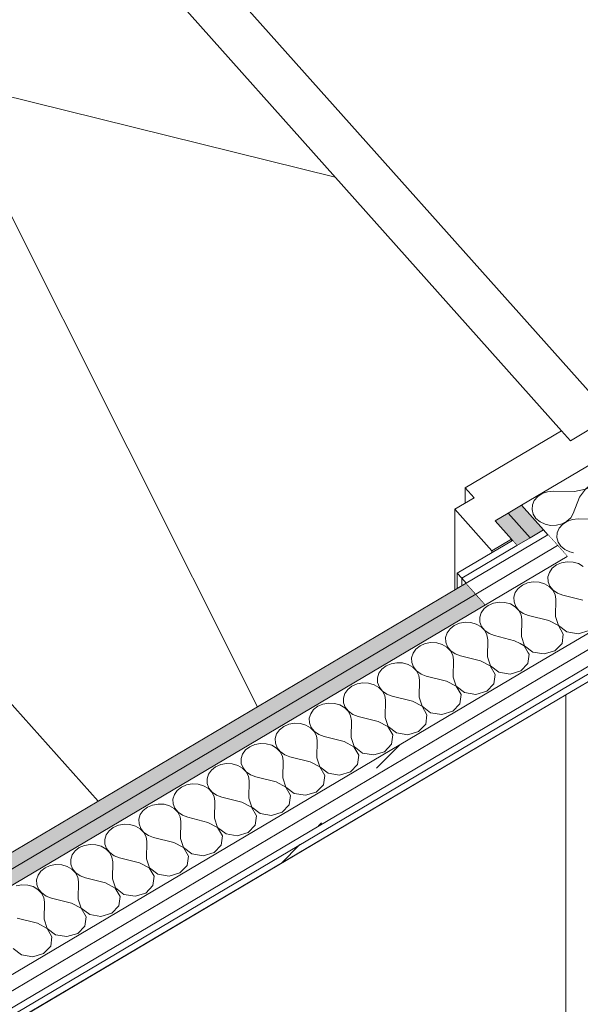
# Model space of a CAD drawing. Header units: millimetres. Extents: x -36631 to 27388, y -24993 to 6945.
# Tile 216 of 256: x 8709 to 9180, y -12332 to -11506. Entities that reach past the tile are written whole.
import ezdxf

# ---------------------------------------------------------------- set-up
doc = ezdxf.new("R2010")
doc.units = ezdxf.units.MM
doc.header["$MEASUREMENT"] = 0
doc.linetypes.add('Wipeout_Contour', pattern=[1000, 0, -1000])
doc.layers.add('Nuevo_08_E_Envans secs', color=7, linetype='Continuous')
doc.layers.add('Nuevo_Puertas Archicad', color=7, linetype='Continuous')
for name, color, linetype, lineweight in [('Nuevo_08_E_Envans secs_Pluma_Nº__1', 7, 'Continuous', 5), ('Nuevo_08_E_Envans secs_Pluma_Nº__47', 7, 'Continuous', 20), ('Nuevo_Puertas Archicad_Pluma_Nº__1', 7, 'Continuous', 5)]:
    doc.layers.add(name, color=color, linetype=linetype, lineweight=lineweight)
for name, color, linetype, lineweight, true_color in [('Nuevo_08_E_Envans secs_Pluma_Nº__102', 7, 'Continuous', 5, 0xcccccc), ('Nuevo_08_E_Envans secs_Pluma_Nº__171', 171, 'Continuous', 13, 0xaaaaff), ('Nuevo_08_E_Envans secs_Pluma_Nº__177', 7, 'Continuous', 15, 0xf7e046), ('Nuevo_08_E_Envans secs_Pluma_Nº__79', 7, 'Continuous', 5, 0xaaffd5), ('Nuevo_Puertas Archicad_Pluma_Nº__3', 7, 'Continuous', 5, 0xa4a4a4)]:
    doc.layers.add(name, color=color, linetype=linetype, lineweight=lineweight, true_color=true_color)
pattern_1 = [(45, (0, 0), (-183.8478, 183.8478), [195, -65]), (45, (7e-14, 183.85), (-183.8478, 183.8478), [195, -65])]

# ---------------------------------------------------------------- blocks, each defined once
blk = doc.blocks.new('*X151')
at = {"layer": 'Nuevo_08_E_Envans secs_Pluma_Nº__102', "color": 254, "linetype": 'Continuous', "lineweight": 5, "true_color": 0xcccccc}
for p, q in [((9189.51, -11878.73), (9189.19, -11878.53)), ((9192.83, -11886.12), (9189.51, -11878.73)), ((9190.89, -11893.82), (9192.83, -11886.12)), ((9184.26, -11899.55), (9190.89, -11893.82)), ((9193.08, -11896.28), (9184.34, -11899.64)), ((9202.69, -11897.16), (9193.08, -11896.28)), ((9210.29, -11902.02), (9202.69, -11897.16)), ((9143.5, -11905.54), (9143.73, -11905.48)), ((9143.73, -11905.48), (9147.82, -11903.31)), ((9147.9, -11903.4), (9144.09, -11905.89)), ((9147.82, -11903.31), (9148.72, -11902.46)), ((9152.39, -11901.85), (9147.9, -11903.4)), ((9157.24, -11901.37), (9152.39, -11901.85)), ((9174.92, -11901.59), (9157.24, -11901.37)), ((9174.92, -11901.59), (9184.26, -11899.55)), ((9184.34, -11899.64), (9179.08, -11906.24)), ((9213.62, -11909.41), (9210.29, -11902.02)), ((9139.64, -11912.87), (9139.33, -11916.84)), ((9141.27, -11909.13), (9139.64, -11912.87)), ((9144.09, -11905.89), (9141.27, -11909.13)), ((9179.08, -11906.24), (9173.87, -11920)), ((9211.68, -11917.12), (9213.62, -11909.41)), ((9139.33, -11916.84), (9140.36, -11920.72)), ((9140.36, -11920.72), (9142.65, -11924.22)), ((9171.8, -11923.6), (9173.87, -11920)), ((9205.05, -11922.85), (9211.68, -11917.12)), ((9213.87, -11919.58), (9205.13, -11922.94)), ((9223.48, -11920.46), (9213.87, -11919.58)), ((9226.21, -11922.21), (9223.48, -11920.46)), ((9142.65, -11924.22), (9146.04, -11927.08)), ((9146.04, -11927.08), (9150.25, -11929.08)), ((9150.25, -11929.08), (9154.98, -11930.07)), ((9154.98, -11930.07), (9159.86, -11929.96)), ((9159.86, -11929.96), (9164.52, -11928.78)), ((9164.88, -11929.18), (9162.05, -11932.42)), ((9164.52, -11928.78), (9168.6, -11926.6)), ((9168.68, -11926.7), (9164.88, -11929.18)), ((9168.6, -11926.6), (9171.8, -11923.6)), ((9173.18, -11925.15), (9168.68, -11926.7)), ((9178.02, -11924.66), (9173.18, -11925.15)), ((9195.71, -11924.88), (9178.02, -11924.66)), ((9195.71, -11924.88), (9205.05, -11922.85)), ((9199.86, -11929.54), (9195.83, -11940.2)), ((9205.13, -11922.94), (9199.86, -11929.54)), ((9160.42, -11936.17), (9160.11, -11940.13)), ((9162.05, -11932.42), (9160.42, -11936.17)), ((9160.11, -11940.13), (9161.14, -11944.01)), ((9161.14, -11944.01), (9163.44, -11947.52)), ((9163.44, -11947.52), (9166.82, -11950.38)), ((9166.82, -11950.38), (9171.04, -11952.38)), ((9171.04, -11952.38), (9174.16, -11953.03))]:
    blk.add_line(p, q, dxfattribs=at)
blk = doc.blocks.new('Elem Sección_147_1')
at = {"layer": 'Nuevo_08_E_Envans secs_Pluma_Nº__79', "linetype": 'Continuous', "lineweight": 5, "true_color": 0xaaffd5}
for points in [[(9119.44, -11919.77), (9137.82, -11940.37), (9148.98, -11933.76), (9130.6, -11913.17)], [(9108.28, -11926.37), (9122.92, -11942.78), (9126.67, -11946.97), (9137.82, -11940.37), (9119.44, -11919.77)]]:
    blk.add_hatch(color=121, dxfattribs=at).paths.add_polyline_path(points)
at = {"layer": 'Nuevo_08_E_Envans secs_Pluma_Nº__1', "color": 7, "linetype": 'Continuous', "lineweight": 5}
for p, q in [((9119.44, -11919.77), (9137.82, -11940.37)), ((9122, -11941.75), (9122.92, -11942.78)), ((9122.92, -11942.78), (9126.67, -11946.97))]:
    blk.add_line(p, q, dxfattribs=at)
at = {"layer": 'Nuevo_08_E_Envans secs_Pluma_Nº__1', "color": 7, "linetype": 'Continuous', "lineweight": 5, "flags": 128}
blk.add_lwpolyline([(9130.6, -11913.17), (9148.98, -11933.76), (9152.72, -11937.95), (9160.82, -11947.04), (9168.93, -11956.12)], dxfattribs=at)
at = {"layer": 'Nuevo_08_E_Envans secs', "lineweight": 0}
blk.add_blockref('*X151', (0, 0), dxfattribs=at)
blk = doc.blocks.new('Elem Sección_289_1')
at = {"layer": 'Nuevo_Puertas Archicad_Pluma_Nº__1', "color": 7, "linetype": 'Continuous', "lineweight": 5}
for p, q in [((8679.59, -11248.93), (9205.88, -11838.77)), ((9164.05, -11850.69), (9083.34, -11898.42)), ((9083.34, -11898.42), (9083.34, -11911.23)), ((9083.34, -11898.42), (9090.82, -11906.8)), ((9090.82, -11906.8), (9074.5, -11916.45)), ((9074.5, -11916.45), (9074.5, -11984.27)), ((9074.5, -11916.45), (9105.68, -11951.39)), ((9108.28, -11926.37), (9122, -11941.75)), ((9122, -11941.75), (9105.68, -11951.39)), ((9122, -11943.33), (9122, -11941.75)), ((9105.68, -11952.99), (9105.68, -11951.39)), ((8775.17, -12161.54), (8652.73, -12024.31))]:
    blk.add_line(p, q, dxfattribs=at)
at = {"layer": 'Nuevo_Puertas Archicad_Pluma_Nº__1', "color": 7, "linetype": 'Continuous', "lineweight": 5, "flags": 128}
for points in [[(8645.24, -11269.24), (8652.73, -11277.63), (9164.05, -11850.69), (9171.53, -11859.08)], [(9222.2, -11829.12), (9205.88, -11838.77), (9171.53, -11859.08)], [(9223.34, -11858.34), (9218.19, -11861.38), (9213.04, -11864.43), (9201.87, -11871.03), (9190.71, -11877.63), (9130.6, -11913.17), (9119.44, -11919.77), (9108.28, -11926.37)]]:
    blk.add_lwpolyline(points, dxfattribs=at)
at = {"layer": 'Nuevo_Puertas Archicad_Pluma_Nº__3', "color": 253, "linetype": 'Continuous', "lineweight": 5, "true_color": 0xa4a4a4}
for p, q in [((8974.13, -11637.98), (8652.64, -11558.35)), ((8908.9, -12082.34), (8652.64, -11571.42))]:
    blk.add_line(p, q, dxfattribs=at)
blk = doc.blocks.new('*X402')
at = {"layer": 'Nuevo_08_E_Envans secs_Pluma_Nº__102', "color": 254, "linetype": 'Continuous', "lineweight": 5, "true_color": 0xcccccc}
for p, q in [((9096.69, -12003.35), (9095.48, -12007.19)), ((9099.14, -11999.91), (9096.69, -12003.35)), ((9101.54, -11998.03), (9099.14, -11999.91)), ((9078.35, -12012.22), (9074.05, -12014.1)), ((9083.12, -12011.38), (9078.35, -12012.22)), ((9087.99, -12011.63), (9083.12, -12011.38)), ((9092.59, -12012.95), (9087.99, -12011.63)), ((9096.57, -12015.25), (9092.59, -12012.95)), ((9095.48, -12007.19), (9095.61, -12011.17)), ((9095.61, -12011.17), (9097.07, -12014.96)), ((9068.08, -12020.29), (9066.87, -12024.14)), ((9070.53, -12016.85), (9068.08, -12020.29)), ((9074.05, -12014.1), (9070.53, -12016.85)), ((9099.63, -12018.35), (9096.57, -12015.25)), ((9097.07, -12014.96), (9099.75, -12018.28)), ((9101.53, -12022), (9099.63, -12018.35)), ((9099.75, -12018.28), (9103.43, -12020.88)), ((9103.43, -12020.88), (9107.86, -12022.56)), ((9049.74, -12029.17), (9045.44, -12031.04)), ((9054.51, -12028.32), (9049.74, -12029.17)), ((9059.38, -12028.57), (9054.51, -12028.32)), ((9063.98, -12029.9), (9059.38, -12028.57)), ((9066.87, -12024.14), (9067, -12028.11)), ((9067, -12028.11), (9068.46, -12031.9)), ((9102.13, -12025.95), (9101.53, -12022)), ((9101.88, -12040.34), (9102.13, -12025.95)), ((9124.76, -12026.79), (9107.86, -12022.56)), ((9129.45, -12029.26), (9124.76, -12026.79)), ((9039.47, -12037.23), (9038.27, -12041.08)), ((9041.93, -12033.79), (9039.47, -12037.23)), ((9045.44, -12031.04), (9041.93, -12033.79)), ((9067.96, -12032.19), (9063.98, -12029.9)), ((9071.02, -12035.29), (9067.96, -12032.19)), ((9068.46, -12031.9), (9071.14, -12035.22)), ((9072.93, -12038.94), (9071.02, -12035.29)), ((9071.14, -12035.22), (9074.83, -12037.82)), ((9074.83, -12037.82), (9079.25, -12039.5)), ((9137.01, -12038.18), (9136.24, -12036.87)), ((9021.14, -12046.11), (9016.83, -12047.98)), ((9025.91, -12045.26), (9021.14, -12046.11)), ((9030.78, -12045.51), (9025.91, -12045.26)), ((9035.38, -12046.84), (9030.78, -12045.51)), ((9038.27, -12041.08), (9038.4, -12045.05)), ((9038.4, -12045.05), (9039.86, -12048.84)), ((9073.53, -12042.89), (9072.93, -12038.94)), ((9073.27, -12057.28), (9073.53, -12042.89)), ((9096.15, -12043.73), (9079.25, -12039.5)), ((9104.26, -12048.01), (9096.15, -12043.73)), ((9101.88, -12040.34), (9104.38, -12047.94)), ((9129.96, -12052.19), (9135.93, -12046)), ((9135.93, -12046), (9137.01, -12038.18)), ((9010.87, -12054.17), (9009.66, -12058.02)), ((9013.32, -12050.74), (9010.87, -12054.17)), ((9016.83, -12047.98), (9013.32, -12050.74)), ((9039.36, -12049.13), (9035.38, -12046.84)), ((9042.42, -12052.23), (9039.36, -12049.13)), ((9039.86, -12048.84), (9042.53, -12052.16)), ((9044.32, -12055.89), (9042.42, -12052.23)), ((9042.53, -12052.16), (9046.22, -12054.76)), ((9108.4, -12055.12), (9104.26, -12048.01)), ((9104.38, -12047.94), (9111.42, -12053.33)), ((9111.42, -12053.33), (9120.89, -12054.9)), ((9120.89, -12054.9), (9129.96, -12052.19)), ((8997.3, -12062.2), (8992.53, -12063.05)), ((9002.17, -12062.45), (8997.3, -12062.2)), ((9006.77, -12063.78), (9002.17, -12062.45)), ((9009.66, -12058.02), (9009.79, -12061.99)), ((9009.79, -12061.99), (9011.25, -12065.78)), ((9044.92, -12059.83), (9044.32, -12055.89)), ((9044.66, -12074.22), (9044.92, -12059.83)), ((9046.22, -12054.76), (9050.64, -12056.44)), ((9067.55, -12060.67), (9050.64, -12056.44)), ((9075.66, -12064.95), (9067.55, -12060.67)), ((9073.27, -12057.28), (9075.77, -12064.88)), ((9107.32, -12062.94), (9108.4, -12055.12)), ((8984.71, -12067.68), (8982.26, -12071.11)), ((8988.22, -12064.92), (8984.71, -12067.68)), ((8992.53, -12063.05), (8988.22, -12064.92)), ((9010.75, -12066.07), (9006.77, -12063.78)), ((9013.81, -12069.17), (9010.75, -12066.07)), ((9011.25, -12065.78), (9013.92, -12069.1)), ((9015.71, -12072.83), (9013.81, -12069.17)), ((9013.92, -12069.1), (9017.61, -12071.7)), ((9079.79, -12072.06), (9075.66, -12064.95)), ((9075.77, -12064.88), (9082.81, -12070.27)), ((9082.81, -12070.27), (9092.28, -12071.85)), ((9092.28, -12071.85), (9101.36, -12069.13)), ((9101.36, -12069.13), (9107.32, -12062.94)), ((8968.69, -12079.15), (8963.92, -12079.99)), ((8973.56, -12079.4), (8968.69, -12079.15)), ((8982.26, -12071.11), (8981.05, -12074.96)), ((8981.05, -12074.96), (8981.18, -12078.93)), ((8981.18, -12078.93), (8982.64, -12082.72)), ((9016.31, -12076.77), (9015.71, -12072.83)), ((9016.05, -12091.16), (9016.31, -12076.77)), ((9017.61, -12071.7), (9022.03, -12073.38)), ((9038.94, -12077.61), (9022.03, -12073.38)), ((9047.05, -12081.89), (9038.94, -12077.61)), ((9044.66, -12074.22), (9047.17, -12081.82)), ((9078.72, -12079.88), (9079.79, -12072.06)), ((8956.1, -12084.62), (8953.65, -12088.05)), ((8959.62, -12081.86), (8956.1, -12084.62)), ((8963.92, -12079.99), (8959.62, -12081.86)), ((8978.16, -12080.72), (8973.56, -12079.4)), ((8982.14, -12083.02), (8978.16, -12080.72)), ((8985.2, -12086.11), (8982.14, -12083.02)), ((8982.64, -12082.72), (8985.32, -12086.04)), ((8987.1, -12089.77), (8985.2, -12086.11)), ((8985.32, -12086.04), (8989.01, -12088.64)), ((9051.18, -12089), (9047.05, -12081.89)), ((9047.17, -12081.82), (9054.2, -12087.21)), ((9054.2, -12087.21), (9063.68, -12088.79)), ((9063.68, -12088.79), (9072.75, -12086.07)), ((9072.75, -12086.07), (9078.72, -12079.88)), ((8953.65, -12088.05), (8952.44, -12091.9)), ((8952.44, -12091.9), (8952.57, -12095.87)), ((8987.71, -12093.71), (8987.1, -12089.77)), ((8987.45, -12108.11), (8987.71, -12093.71)), ((8989.01, -12088.64), (8993.43, -12090.32)), ((9010.33, -12094.55), (8993.43, -12090.32)), ((9018.44, -12098.83), (9010.33, -12094.55)), ((9016.05, -12091.16), (9018.56, -12098.76)), ((9050.11, -12096.82), (9051.18, -12089)), ((8927.5, -12101.56), (8925.04, -12104.99)), ((8931.01, -12098.8), (8927.5, -12101.56)), ((8935.31, -12096.93), (8931.01, -12098.8)), ((8940.08, -12096.09), (8935.31, -12096.93)), ((8944.95, -12096.34), (8940.08, -12096.09)), ((8949.55, -12097.66), (8944.95, -12096.34)), ((8953.54, -12099.96), (8949.55, -12097.66)), ((8952.57, -12095.87), (8954.03, -12099.66)), ((8956.59, -12103.05), (8953.54, -12099.96)), ((8954.03, -12099.66), (8956.71, -12102.98)), ((8958.5, -12106.71), (8956.59, -12103.05)), ((8956.71, -12102.98), (8960.4, -12105.58)), ((9022.58, -12105.94), (9018.44, -12098.83)), ((9018.56, -12098.76), (9025.6, -12104.16)), ((9035.07, -12105.73), (9044.14, -12103.01)), ((9044.14, -12103.01), (9050.11, -12096.82)), ((8925.04, -12104.99), (8923.84, -12108.84)), ((8923.84, -12108.84), (8923.97, -12112.81)), ((8959.1, -12110.65), (8958.5, -12106.71)), ((8958.84, -12125.05), (8959.1, -12110.65)), ((8960.4, -12105.58), (8964.82, -12107.26)), ((8981.72, -12111.49), (8964.82, -12107.26)), ((8989.84, -12115.77), (8981.72, -12111.49)), ((8987.45, -12108.11), (8989.95, -12115.71)), ((9021.5, -12113.76), (9022.58, -12105.94)), ((9025.6, -12104.16), (9035.07, -12105.73)), ((8898.89, -12118.5), (8896.44, -12121.94)), ((8902.4, -12115.74), (8898.89, -12118.5)), ((8906.71, -12113.87), (8902.4, -12115.74)), ((8911.48, -12113.03), (8906.71, -12113.87)), ((8916.35, -12113.28), (8911.48, -12113.03)), ((8920.95, -12114.6), (8916.35, -12113.28)), ((8924.93, -12116.9), (8920.95, -12114.6)), ((8923.97, -12112.81), (8925.43, -12116.6)), ((8927.99, -12119.99), (8924.93, -12116.9)), ((8925.43, -12116.6), (8928.1, -12119.93)), ((8929.89, -12123.65), (8927.99, -12119.99)), ((8928.1, -12119.93), (8931.79, -12122.52)), ((8993.97, -12122.89), (8989.84, -12115.77)), ((8989.95, -12115.71), (8996.99, -12121.1)), ((9006.46, -12122.67), (9015.53, -12119.96)), ((9015.53, -12119.96), (9021.5, -12113.76)), ((8896.44, -12121.94), (8895.23, -12125.78)), ((8895.23, -12125.78), (8895.36, -12129.76)), ((8930.49, -12127.59), (8929.89, -12123.65)), ((8930.23, -12141.99), (8930.49, -12127.59)), ((8931.79, -12122.52), (8936.21, -12124.2)), ((8953.12, -12128.44), (8936.21, -12124.2)), ((8961.23, -12132.72), (8953.12, -12128.44)), ((8958.84, -12125.05), (8961.34, -12132.65)), ((8992.89, -12130.71), (8993.97, -12122.89)), ((8996.99, -12121.1), (9006.46, -12122.67)), ((8870.28, -12135.44), (8867.83, -12138.88)), ((8873.8, -12132.68), (8870.28, -12135.44)), ((8878.1, -12130.81), (8873.8, -12132.68)), ((8882.87, -12129.97), (8878.1, -12130.81)), ((8887.74, -12130.22), (8882.87, -12129.97)), ((8892.34, -12131.54), (8887.74, -12130.22)), ((8896.32, -12133.84), (8892.34, -12131.54)), ((8895.36, -12129.76), (8896.82, -12133.55)), ((8899.38, -12136.94), (8896.32, -12133.84)), ((8896.82, -12133.55), (8899.49, -12136.87)), ((8901.28, -12140.59), (8899.38, -12136.94)), ((8899.49, -12136.87), (8903.18, -12139.47)), ((8965.36, -12139.83), (8961.23, -12132.72)), ((8961.34, -12132.65), (8968.38, -12138.04)), ((8977.85, -12139.61), (8986.93, -12136.9)), ((8986.93, -12136.9), (8992.89, -12130.71)), ((8867.83, -12138.88), (8866.62, -12142.73)), ((8866.62, -12142.73), (8866.75, -12146.7)), ((8901.88, -12144.53), (8901.28, -12140.59)), ((8901.62, -12158.93), (8901.88, -12144.53)), ((8903.18, -12139.47), (8907.61, -12141.15)), ((8924.51, -12145.38), (8907.61, -12141.15)), ((8932.62, -12149.66), (8924.51, -12145.38)), ((8930.23, -12141.99), (8932.74, -12149.59)), ((8964.29, -12147.65), (8965.36, -12139.83)), ((8968.38, -12138.04), (8977.85, -12139.61)), ((8841.68, -12152.38), (8839.22, -12155.82)), ((8845.19, -12149.63), (8841.68, -12152.38)), ((8849.49, -12147.75), (8845.19, -12149.63)), ((8854.26, -12146.91), (8849.49, -12147.75)), ((8859.13, -12147.16), (8854.26, -12146.91)), ((8863.73, -12148.48), (8859.13, -12147.16)), ((8867.71, -12150.78), (8863.73, -12148.48)), ((8866.75, -12146.7), (8868.21, -12150.49)), ((8870.77, -12153.88), (8867.71, -12150.78)), ((8868.21, -12150.49), (8870.89, -12153.81)), ((8936.76, -12156.77), (8932.62, -12149.66)), ((8932.74, -12149.59), (8939.78, -12154.98)), ((8958.32, -12153.84), (8964.29, -12147.65)), ((8839.22, -12155.82), (8838.01, -12159.67)), ((8838.01, -12159.67), (8838.15, -12163.64)), ((8872.67, -12157.53), (8870.77, -12153.88)), ((8870.89, -12153.81), (8874.58, -12156.41)), ((8873.28, -12161.48), (8872.67, -12157.53)), ((8873.02, -12175.87), (8873.28, -12161.48)), ((8874.58, -12156.41), (8879, -12158.09)), ((8895.9, -12162.32), (8879, -12158.09)), ((8901.62, -12158.93), (8904.13, -12166.53)), ((8935.68, -12164.59), (8936.76, -12156.77)), ((8939.78, -12154.98), (8949.25, -12156.55)), ((8949.25, -12156.55), (8958.32, -12153.84)), ((8813.07, -12169.33), (8810.61, -12172.76)), ((8816.58, -12166.57), (8813.07, -12169.33)), ((8820.89, -12164.7), (8816.58, -12166.57)), ((8825.65, -12163.85), (8820.89, -12164.7)), ((8830.52, -12164.1), (8825.65, -12163.85)), ((8835.13, -12165.43), (8830.52, -12164.1)), ((8839.11, -12167.72), (8835.13, -12165.43)), ((8838.15, -12163.64), (8839.6, -12167.43)), ((8842.16, -12170.82), (8839.11, -12167.72)), ((8839.6, -12167.43), (8842.28, -12170.75)), ((8904.01, -12166.6), (8895.9, -12162.32)), ((8908.15, -12173.71), (8904.01, -12166.6)), ((8904.13, -12166.53), (8911.17, -12171.92)), ((8929.71, -12170.78), (8935.68, -12164.59)), ((8810.61, -12172.76), (8809.41, -12176.61)), ((8809.41, -12176.61), (8809.54, -12180.58)), ((8844.07, -12174.48), (8842.16, -12170.82)), ((8842.28, -12170.75), (8845.97, -12173.35)), ((8844.67, -12178.42), (8844.07, -12174.48)), ((8844.41, -12192.81), (8844.67, -12178.42)), ((8845.97, -12173.35), (8850.39, -12175.03)), ((8867.3, -12179.26), (8850.39, -12175.03)), ((8873.02, -12175.87), (8875.52, -12183.47)), ((8907.07, -12181.53), (8908.15, -12173.71)), ((8911.17, -12171.92), (8920.64, -12173.49)), ((8920.64, -12173.49), (8929.71, -12170.78)), ((8784.46, -12186.27), (8782.01, -12189.7)), ((8787.97, -12183.51), (8784.46, -12186.27)), ((8792.28, -12181.64), (8787.97, -12183.51)), ((8797.05, -12180.79), (8792.28, -12181.64)), ((8801.92, -12181.04), (8797.05, -12180.79)), ((8806.52, -12182.37), (8801.92, -12181.04)), ((8810.5, -12184.66), (8806.52, -12182.37)), ((8809.54, -12180.58), (8811, -12184.37)), ((8813.56, -12187.76), (8810.5, -12184.66)), ((8811, -12184.37), (8813.67, -12187.69)), ((8875.41, -12183.54), (8867.3, -12179.26)), ((8879.54, -12190.65), (8875.41, -12183.54)), ((8875.52, -12183.47), (8882.56, -12188.86)), ((8901.11, -12187.72), (8907.07, -12181.53)), ((8782.01, -12189.7), (8780.8, -12193.55)), ((8780.8, -12193.55), (8780.93, -12197.52)), ((8815.46, -12191.42), (8813.56, -12187.76)), ((8813.67, -12187.69), (8817.36, -12190.29)), ((8816.06, -12195.36), (8815.46, -12191.42)), ((8817.36, -12190.29), (8821.78, -12191.97)), ((8838.69, -12196.2), (8821.78, -12191.97)), ((8844.41, -12192.81), (8846.91, -12200.41)), ((8878.46, -12198.47), (8879.54, -12190.65)), ((8882.56, -12188.86), (8892.03, -12190.44)), ((8892.03, -12190.44), (8901.11, -12187.72)), ((8755.85, -12203.21), (8753.4, -12206.64)), ((8759.37, -12200.45), (8755.85, -12203.21)), ((8763.67, -12198.58), (8759.37, -12200.45)), ((8768.44, -12197.74), (8763.67, -12198.58)), ((8773.31, -12197.99), (8768.44, -12197.74)), ((8777.91, -12199.31), (8773.31, -12197.99)), ((8781.89, -12201.61), (8777.91, -12199.31)), ((8780.93, -12197.52), (8782.39, -12201.31)), ((8784.95, -12204.7), (8781.89, -12201.61)), ((8782.39, -12201.31), (8785.07, -12204.63)), ((8815.8, -12209.75), (8816.06, -12195.36)), ((8846.8, -12200.48), (8838.69, -12196.2)), ((8850.93, -12207.59), (8846.8, -12200.48)), ((8846.91, -12200.41), (8853.95, -12205.8)), ((8872.5, -12204.66), (8878.46, -12198.47)), ((8753.4, -12206.64), (8752.19, -12210.49)), ((8752.19, -12210.49), (8752.32, -12214.46)), ((8786.85, -12208.36), (8784.95, -12204.7)), ((8785.07, -12204.63), (8788.75, -12207.23)), ((8787.45, -12212.3), (8786.85, -12208.36)), ((8788.75, -12207.23), (8793.18, -12208.91)), ((8810.08, -12213.14), (8793.18, -12208.91)), ((8815.8, -12209.75), (8818.31, -12217.35)), ((8849.86, -12215.41), (8850.93, -12207.59)), ((8853.95, -12205.8), (8863.42, -12207.38)), ((8863.42, -12207.38), (8872.5, -12204.66)), ((8730.76, -12217.39), (8727.25, -12220.15)), ((8735.06, -12215.52), (8730.76, -12217.39)), ((8739.83, -12214.68), (8735.06, -12215.52)), ((8744.7, -12214.93), (8739.83, -12214.68)), ((8749.3, -12216.25), (8744.7, -12214.93)), ((8753.28, -12218.55), (8749.3, -12216.25)), ((8752.32, -12214.46), (8753.78, -12218.25)), ((8756.34, -12221.64), (8753.28, -12218.55)), ((8753.78, -12218.25), (8756.46, -12221.57)), ((8787.19, -12226.7), (8787.45, -12212.3)), ((8818.19, -12217.42), (8810.08, -12213.14)), ((8822.33, -12224.53), (8818.19, -12217.42)), ((8818.31, -12217.35), (8825.35, -12222.74)), ((8843.89, -12221.6), (8849.86, -12215.41)), ((8724.79, -12223.58), (8723.59, -12227.43)), ((8723.59, -12227.43), (8723.72, -12231.4)), ((8727.25, -12220.15), (8724.79, -12223.58)), ((8758.24, -12225.3), (8756.34, -12221.64)), ((8756.46, -12221.57), (8760.15, -12224.17)), ((8758.85, -12229.24), (8758.24, -12225.3)), ((8760.15, -12224.17), (8764.57, -12225.85)), ((8781.47, -12230.08), (8764.57, -12225.85)), ((8787.19, -12226.7), (8789.7, -12234.29)), ((8821.25, -12232.35), (8822.33, -12224.53)), ((8825.35, -12222.74), (8834.82, -12224.32)), ((8834.82, -12224.32), (8843.89, -12221.6)), ((8711.23, -12231.62), (8706.46, -12232.46)), ((8716.1, -12231.87), (8711.23, -12231.62)), ((8720.7, -12233.19), (8716.1, -12231.87)), ((8724.68, -12235.49), (8720.7, -12233.19)), ((8723.72, -12231.4), (8725.17, -12235.19)), ((8727.73, -12238.58), (8724.68, -12235.49)), ((8725.17, -12235.19), (8727.85, -12238.51)), ((8758.59, -12243.64), (8758.85, -12229.24)), ((8789.58, -12234.36), (8781.47, -12230.08)), ((8793.72, -12241.47), (8789.58, -12234.36)), ((8789.7, -12234.29), (8796.74, -12239.69)), ((8815.28, -12238.55), (8821.25, -12232.35)), ((8729.64, -12242.24), (8727.73, -12238.58)), ((8727.85, -12238.51), (8731.54, -12241.11)), ((8730.24, -12246.18), (8729.64, -12242.24)), ((8731.54, -12241.11), (8735.96, -12242.79)), ((8752.87, -12247.02), (8735.96, -12242.79)), ((8758.59, -12243.64), (8761.09, -12251.24)), ((8792.64, -12249.29), (8793.72, -12241.47)), ((8796.74, -12239.69), (8806.21, -12241.26)), ((8806.21, -12241.26), (8815.28, -12238.55)), ((8729.98, -12260.58), (8730.24, -12246.18)), ((8760.98, -12251.3), (8752.87, -12247.02)), ((8765.11, -12258.42), (8760.98, -12251.3)), ((8761.09, -12251.24), (8768.13, -12256.63)), ((8786.68, -12255.49), (8792.64, -12249.29)), ((8724.26, -12263.97), (8707.35, -12259.74)), ((8729.98, -12260.58), (8732.49, -12268.18)), ((8764.03, -12266.24), (8765.11, -12258.42)), ((8768.13, -12256.63), (8777.6, -12258.2)), ((8777.6, -12258.2), (8786.68, -12255.49)), ((8732.37, -12268.25), (8724.26, -12263.97)), ((8736.5, -12275.36), (8732.37, -12268.25)), ((8732.49, -12268.18), (8739.52, -12273.57)), ((8758.07, -12272.43), (8764.03, -12266.24)), ((8735.43, -12283.18), (8736.5, -12275.36)), ((8739.52, -12273.57), (8748.99, -12275.14)), ((8748.99, -12275.14), (8758.07, -12272.43)), ((8703.88, -12285.12), (8710.92, -12290.51)), ((8729.46, -12289.37), (8735.43, -12283.18)), ((8710.92, -12290.51), (8720.39, -12292.08)), ((8720.39, -12292.08), (8729.46, -12289.37))]:
    blk.add_line(p, q, dxfattribs=at)
blk = doc.blocks.new('Elem Sección_315_1')
at = {"layer": 'Nuevo_08_E_Envans secs_Pluma_Nº__79', "linetype": 'Continuous', "lineweight": 5, "true_color": 0xaaffd5}
for points in [[(7293.73, -13038.85), (7301.84, -13047.94), (9092.26, -11987.65), (9084.14, -11978.56)], [(9100.37, -11996.73), (9092.26, -11987.65), (7301.84, -13047.94), (7290.69, -13054.54), (7298.81, -13063.62)]]:
    blk.add_hatch(color=121, dxfattribs=at).paths.add_polyline_path(points)
at = {"layer": 'Nuevo_08_E_Envans secs_Pluma_Nº__1', "color": 7, "linetype": 'Continuous', "lineweight": 5}
blk.add_line((9084.14, -11978.56), (9084.05, -11978.62), dxfattribs=at)
at = {"layer": 'Nuevo_08_E_Envans secs_Pluma_Nº__1', "color": 7, "linetype": 'Continuous', "lineweight": 5, "flags": 128}
blk.add_lwpolyline([(9084.14, -11978.56), (9092.26, -11987.65), (9100.37, -11996.73)], dxfattribs=at)
at = {"layer": 'Nuevo_08_E_Envans secs', "lineweight": 0}
blk.add_blockref('*X402', (0, 0), dxfattribs=at)
at = {"color": 254, "linetype": 'Wipeout_Contour', "lineweight": 0, "ltscale": 60375.093498}
blk.add_wipeout([(7350.61, -13121.59), (7358.73, -13130.67), (9160.3, -12063.78), (9152.18, -12054.7)], dxfattribs=at).dxf.layer = 'Nuevo_08_E_Envans secs'
at = {"layer": 'Nuevo_08_E_Envans secs_Pluma_Nº__177', "linetype": 'Continuous', "lineweight": 15, "true_color": 0xf7e046}
h = blk.add_hatch(dxfattribs=at)
h.set_pattern_fill('Panellat_HPL_0001', color=53, style=0, pattern_type=2)
h.set_pattern_definition(pattern_1)
h.paths.add_polyline_path([(7350.61, -13121.59), (7358.73, -13130.67), (9160.3, -12063.78), (9152.18, -12054.7)])
at = {"color": 254, "linetype": 'Wipeout_Contour', "lineweight": 0, "ltscale": 60327.040002}
blk.add_wipeout([(7342.5, -13112.51), (7350.61, -13121.59), (9152.18, -12054.7), (9144.07, -12045.62)], dxfattribs=at).dxf.layer = 'Nuevo_08_E_Envans secs'
at = {"layer": 'Nuevo_08_E_Envans secs_Pluma_Nº__177', "linetype": 'Continuous', "lineweight": 15, "true_color": 0xf7e046}
h = blk.add_hatch(dxfattribs=at)
h.set_pattern_fill('Panellat_HPL_0001', color=53, style=0, pattern_type=2)
h.set_pattern_definition(pattern_1)
h.paths.add_polyline_path([(7342.5, -13112.51), (7350.61, -13121.59), (9152.18, -12054.7), (9144.07, -12045.62)])
at = {"color": 254, "linetype": 'Wipeout_Contour', "lineweight": 0, "ltscale": 60432.388721}
blk.add_wipeout([(9164.04, -12067.97), (7362.47, -13134.86), (7366.22, -13139.05), (9167.79, -12072.16)], dxfattribs=at).dxf.layer = 'Nuevo_08_E_Envans secs'
at = {"layer": 'Nuevo_08_E_Envans secs_Pluma_Nº__171', "linetype": 'Continuous', "lineweight": 13, "true_color": 0xaaaaff}
h = blk.add_hatch(dxfattribs=at)
h.set_pattern_fill('Panellat_HPL_0001', color=161, style=0, pattern_type=2)
h.set_pattern_definition(pattern_1)
h.paths.add_polyline_path([(9164.04, -12067.97), (7362.47, -13134.86), (7366.22, -13139.05), (9167.79, -12072.16)])
at = {"layer": 'Nuevo_08_E_Envans secs_Pluma_Nº__1', "color": 7, "linetype": 'Continuous', "lineweight": 5}
for p, q in [((9084.05, -11978.62), (7304.89, -13032.24)), ((9092.26, -11987.65), (7301.84, -13047.94)), ((9100.37, -11996.73), (7298.81, -13063.62)), ((9144.07, -12045.62), (7342.5, -13112.51)), ((9152.18, -12054.7), (7350.61, -13121.59)), ((9160.3, -12063.78), (7358.73, -13130.67)), ((9164.04, -12067.97), (7362.47, -13134.86)), ((9167.79, -12072.16), (7366.22, -13139.05))]:
    blk.add_line(p, q, dxfattribs=at)
at = {"layer": 'Nuevo_08_E_Envans secs_Pluma_Nº__47', "color": 7, "linetype": 'Continuous', "lineweight": 20}
blk.add_line((9167.79, -12817.96), (9167.79, -12072.16), dxfattribs=at)
blk = doc.blocks.new('*X404')
at = {"layer": 'Nuevo_08_E_Envans secs_Pluma_Nº__102', "color": 254, "linetype": 'Continuous', "lineweight": 5, "true_color": 0xcccccc}
for p, q in [((9159.87, -11963.27), (9156.36, -11966.03)), ((9164.17, -11961.4), (9159.87, -11963.27)), ((9168.94, -11960.56), (9164.17, -11961.4)), ((9173.81, -11960.81), (9168.94, -11960.56)), ((9178.41, -11962.13), (9173.81, -11960.81)), ((9182.39, -11964.43), (9178.41, -11962.13)), ((9153.9, -11969.46), (9152.69, -11973.31)), ((9156.36, -11966.03), (9153.9, -11969.46)), ((9135.57, -11978.34), (9131.26, -11980.21)), ((9140.33, -11977.5), (9135.57, -11978.34)), ((9145.2, -11977.75), (9140.33, -11977.5)), ((9149.81, -11979.07), (9145.2, -11977.75)), ((9153.79, -11981.37), (9149.81, -11979.07)), ((9152.69, -11973.31), (9152.83, -11977.28)), ((9152.83, -11977.28), (9154.28, -11981.07)), ((9125.29, -11986.4), (9124.09, -11990.25)), ((9127.75, -11982.97), (9125.29, -11986.4)), ((9131.26, -11980.21), (9127.75, -11982.97)), ((9156.84, -11984.46), (9153.79, -11981.37)), ((9154.28, -11981.07), (9156.96, -11984.39)), ((9158.75, -11988.12), (9156.84, -11984.46)), ((9156.96, -11984.39), (9160.65, -11986.99)), ((9159.35, -11992.06), (9158.75, -11988.12)), ((9160.65, -11986.99), (9165.07, -11988.67)), ((9106.96, -11995.28), (9102.65, -11997.15)), ((9111.73, -11994.44), (9106.96, -11995.28)), ((9116.6, -11994.69), (9111.73, -11994.44)), ((9121.2, -11996.01), (9116.6, -11994.69)), ((9125.18, -11998.31), (9121.2, -11996.01)), ((9124.09, -11990.25), (9124.22, -11994.22)), ((9124.22, -11994.22), (9125.68, -11998.01)), ((9159.09, -12006.46), (9159.35, -11992.06)), ((9181.98, -11992.9), (9165.07, -11988.67)), ((9102.65, -11997.15), (9101.54, -11998.03)), ((9128.24, -12001.4), (9125.18, -11998.31)), ((9125.68, -11998.01), (9128.35, -12001.34)), ((9130.14, -12005.06), (9128.24, -12001.4)), ((9128.35, -12001.34), (9132.04, -12003.94)), ((9132.04, -12003.94), (9136.46, -12005.62)), ((9130.74, -12009), (9130.14, -12005.06)), ((9130.48, -12023.4), (9130.74, -12009)), ((9153.37, -12009.85), (9136.46, -12005.62)), ((9161.48, -12014.13), (9153.37, -12009.85)), ((9159.09, -12006.46), (9161.59, -12014.06)), ((9165.61, -12021.24), (9161.48, -12014.13)), ((9161.59, -12014.06), (9168.63, -12019.45)), ((9164.54, -12029.06), (9165.61, -12021.24)), ((9168.63, -12019.45), (9178.1, -12021.02)), ((9178.1, -12021.02), (9187.18, -12018.31)), ((9132.87, -12031.07), (9129.45, -12029.26)), ((9130.48, -12023.4), (9132.99, -12031)), ((9158.57, -12035.25), (9164.54, -12029.06)), ((9136.24, -12036.86), (9132.87, -12031.07)), ((9132.99, -12031), (9140.03, -12036.39)), ((9140.03, -12036.39), (9149.5, -12037.96)), ((9149.5, -12037.96), (9158.57, -12035.25))]:
    blk.add_line(p, q, dxfattribs=at)
blk = doc.blocks.new('Elem Sección_316_1')
at = {"layer": 'Nuevo_08_E_Envans secs', "lineweight": 0}
blk.add_blockref('*X404', (0, 0), dxfattribs=at)
at = {"color": 254, "linetype": 'Wipeout_Contour', "lineweight": 0, "ltscale": 61361.226536}
blk.add_wipeout([(9152.18, -12054.7), (9160.3, -12063.78), (11024.44, -10959.83), (11016.33, -10950.75)], dxfattribs=at).dxf.layer = 'Nuevo_08_E_Envans secs'
at = {"color": 254, "linetype": 'Wipeout_Contour', "lineweight": 0, "ltscale": 60113.003426}
blk.add_wipeout([(9122.92, -11942.78), (9076.56, -11970.24), (9080.3, -11974.43), (9126.67, -11946.97)], dxfattribs=at).dxf.layer = 'Nuevo_08_E_Envans secs'
at = {"layer": 'Nuevo_08_E_Envans secs_Pluma_Nº__171', "linetype": 'Continuous', "lineweight": 13, "true_color": 0xaaaaff}
h = blk.add_hatch(dxfattribs=at)
h.set_pattern_fill('Panellat_HPL_0001', color=161, style=0, pattern_type=2)
h.set_pattern_definition(pattern_1)
h.paths.add_polyline_path([(9122.92, -11942.78), (9076.56, -11970.24), (9080.3, -11974.43), (9126.67, -11946.97)])
at = {"layer": 'Nuevo_08_E_Envans secs_Pluma_Nº__177', "linetype": 'Continuous', "lineweight": 15, "true_color": 0xf7e046}
h = blk.add_hatch(dxfattribs=at)
h.set_pattern_fill('Panellat_HPL_0001', color=53, style=0, pattern_type=2)
h.set_pattern_definition(pattern_1)
h.paths.add_polyline_path([(9152.18, -12054.7), (9160.3, -12063.78), (11024.44, -10959.83), (11016.33, -10950.75)])
at = {"layer": 'Nuevo_08_E_Envans secs_Pluma_Nº__47', "color": 7, "linetype": 'Continuous', "lineweight": 20}
blk.add_line((9076.56, -11970.24), (9076.56, -11983.06), dxfattribs=at)
at = {"color": 254, "linetype": 'Wipeout_Contour', "lineweight": 0, "ltscale": 61312.635568}
blk.add_wipeout([(9144.07, -12045.62), (9152.18, -12054.7), (11016.33, -10950.75), (11008.21, -10941.66)], dxfattribs=at).dxf.layer = 'Nuevo_08_E_Envans secs'
at = {"layer": 'Nuevo_08_E_Envans secs_Pluma_Nº__177', "linetype": 'Continuous', "lineweight": 15, "true_color": 0xf7e046}
h = blk.add_hatch(dxfattribs=at)
h.set_pattern_fill('Panellat_HPL_0001', color=53, style=0, pattern_type=2)
h.set_pattern_definition(pattern_1)
h.paths.add_polyline_path([(9144.07, -12045.62), (9152.18, -12054.7), (11016.33, -10950.75), (11008.21, -10941.66)])
at = {"color": 254, "linetype": 'Wipeout_Contour', "lineweight": 0, "ltscale": 60225.622558}
blk.add_wipeout([(9160.82, -11947.04), (9092.26, -11987.65), (9100.37, -11996.73), (9168.93, -11956.12)], dxfattribs=at).dxf.layer = 'Nuevo_08_E_Envans secs'
at = {"layer": 'Nuevo_08_E_Envans secs_Pluma_Nº__177', "linetype": 'Continuous', "lineweight": 15, "true_color": 0xf7e046}
h = blk.add_hatch(dxfattribs=at)
h.set_pattern_fill('Panellat_HPL_0001', color=53, style=0, pattern_type=2)
h.set_pattern_definition(pattern_1)
h.paths.add_polyline_path([(9160.82, -11947.04), (9092.26, -11987.65), (9100.37, -11996.73), (9168.93, -11956.12)])
at = {"color": 254, "linetype": 'Wipeout_Contour', "lineweight": 0, "ltscale": 60177.061065}
blk.add_wipeout([(9152.72, -11937.95), (9084.14, -11978.56), (9092.26, -11987.65), (9160.82, -11947.04)], dxfattribs=at).dxf.layer = 'Nuevo_08_E_Envans secs'
at = {"layer": 'Nuevo_08_E_Envans secs_Pluma_Nº__177', "linetype": 'Continuous', "lineweight": 15, "true_color": 0xf7e046}
h = blk.add_hatch(dxfattribs=at)
h.set_pattern_fill('Panellat_HPL_0001', color=53, style=0, pattern_type=2)
h.set_pattern_definition(pattern_1)
h.paths.add_polyline_path([(9152.72, -11937.95), (9084.14, -11978.56), (9092.26, -11987.65), (9160.82, -11947.04)])
at = {"layer": 'Nuevo_08_E_Envans secs_Pluma_Nº__1', "color": 7, "linetype": 'Continuous', "lineweight": 5}
for p, q in [((9152.72, -11937.95), (9084.14, -11978.56)), ((9122.92, -11942.78), (9076.56, -11970.24))]:
    blk.add_line(p, q, dxfattribs=at)
at = {"layer": 'Nuevo_08_E_Envans secs_Pluma_Nº__1', "color": 7, "linetype": 'Continuous', "lineweight": 5, "flags": 128}
for points in [[(9148.98, -11933.76), (9137.82, -11940.37), (9126.67, -11946.97), (9080.3, -11974.43)], [(9076.56, -11970.24), (9080.3, -11974.43), (9084.05, -11978.62)]]:
    blk.add_lwpolyline(points, dxfattribs=at)
at = {"layer": 'Nuevo_08_E_Envans secs_Pluma_Nº__47', "color": 7, "linetype": 'Continuous', "lineweight": 20}
blk.add_line((9080.3, -11980.84), (9080.3, -11974.43), dxfattribs=at)
at = {"color": 254, "linetype": 'Wipeout_Contour', "lineweight": 0, "ltscale": 61419.161479}
blk.add_wipeout([(11028.19, -10964.02), (9164.04, -12067.97), (9167.79, -12072.16), (11031.93, -10968.21)], dxfattribs=at).dxf.layer = 'Nuevo_08_E_Envans secs'
at = {"layer": 'Nuevo_08_E_Envans secs_Pluma_Nº__171', "linetype": 'Continuous', "lineweight": 13, "true_color": 0xaaaaff}
h = blk.add_hatch(dxfattribs=at)
h.set_pattern_fill('Panellat_HPL_0001', color=161, style=0, pattern_type=2)
h.set_pattern_definition(pattern_1)
h.paths.add_polyline_path([(11028.19, -10964.02), (9164.04, -12067.97), (9167.79, -12072.16), (11031.93, -10968.21)])
at = {"layer": 'Nuevo_08_E_Envans secs_Pluma_Nº__1', "color": 7, "linetype": 'Continuous', "lineweight": 5}
for p, q in [((11008.21, -10941.66), (9144.07, -12045.62)), ((11016.33, -10950.75), (9152.18, -12054.7)), ((11024.44, -10959.83), (9160.3, -12063.78)), ((11028.19, -10964.02), (9164.04, -12067.97)), ((11031.93, -10968.21), (9167.79, -12072.16)), ((9160.82, -11947.04), (9092.26, -11987.65)), ((9168.93, -11956.12), (9100.37, -11996.73))]:
    blk.add_line(p, q, dxfattribs=at)
at = {"layer": 'Nuevo_08_E_Envans secs_Pluma_Nº__47', "color": 7, "linetype": 'Continuous', "lineweight": 20}
blk.add_line((9167.69, -12818.02), (9167.69, -12072.22), dxfattribs=at)

msp = doc.modelspace()

# ---------------------------------------------------------------- block references
at = {"layer": 'Nuevo_08_E_Envans secs', "lineweight": 0}
msp.add_blockref('Elem Sección_147_1', (0, 0), dxfattribs=at)

# ---------------------------------------------------------------- next in the draw order: block references
at = {"layer": 'Nuevo_Puertas Archicad', "lineweight": 0}
msp.add_blockref('Elem Sección_289_1', (0, 0), dxfattribs=at)

# ---------------------------------------------------------------- next in the draw order: block references
at = {"layer": 'Nuevo_08_E_Envans secs', "lineweight": 0}
msp.add_blockref('Elem Sección_315_1', (0, 0), dxfattribs=at)

# ---------------------------------------------------------------- next in the draw order: block references
msp.add_blockref('Elem Sección_316_1', (0, 0), dxfattribs=at)

doc.saveas('drawing.dxf')
